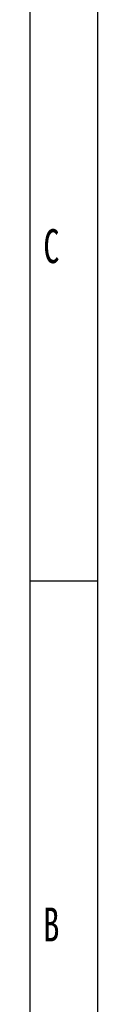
# Model space of a CAD drawing. Header units: millimetres. Extents: x 275 to 1805, y 43 to 1125.
# Tile 2 of 12: x 275 to 300, y 423 to 797. Entities that reach past the tile are written whole.
import ezdxf

# ---------------------------------------------------------------- set-up
doc = ezdxf.new("R2010")
doc.units = ezdxf.units.MM
doc.styles.add('样式 1', font='SimSun.ttf', dxfattribs={"width": 0.7, "height": 2.5})

# ---------------------------------------------------------------- blocks, each defined once
blk = doc.blocks.new('1')
at = {"lineweight": -3}
for p, q in [((2658, -25.76), (2658, 1577.39)), ((2696.17, 12.41), (2696.17, 1539.22)), ((2696.17, 775.82), (2658, 775.82))]:
    blk.add_line(p, q, dxfattribs=at)
at = {"lineweight": -3, "char_height": 19.0852, "width": 9.1894, "attachment_point": 1, "style": '样式 1'}
for s, insert in [('{\\fSimSun|b0|i0|c134|p2;C}', (2665.45, 973.88)), ('{\\fSimSun|b0|i0|c134|p2;B}', (2665.45, 592.18))]:
    blk.add_mtext(s, dxfattribs=dict(at, insert=insert))

msp = doc.modelspace()

# ---------------------------------------------------------------- block references
at = {"lineweight": 18, "xscale": 0.6749999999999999, "yscale": 0.6749999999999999, "zscale": 0.6749999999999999}
msp.add_blockref('1', (-1519.582, 60.502), dxfattribs=at)

doc.saveas('drawing.dxf')
